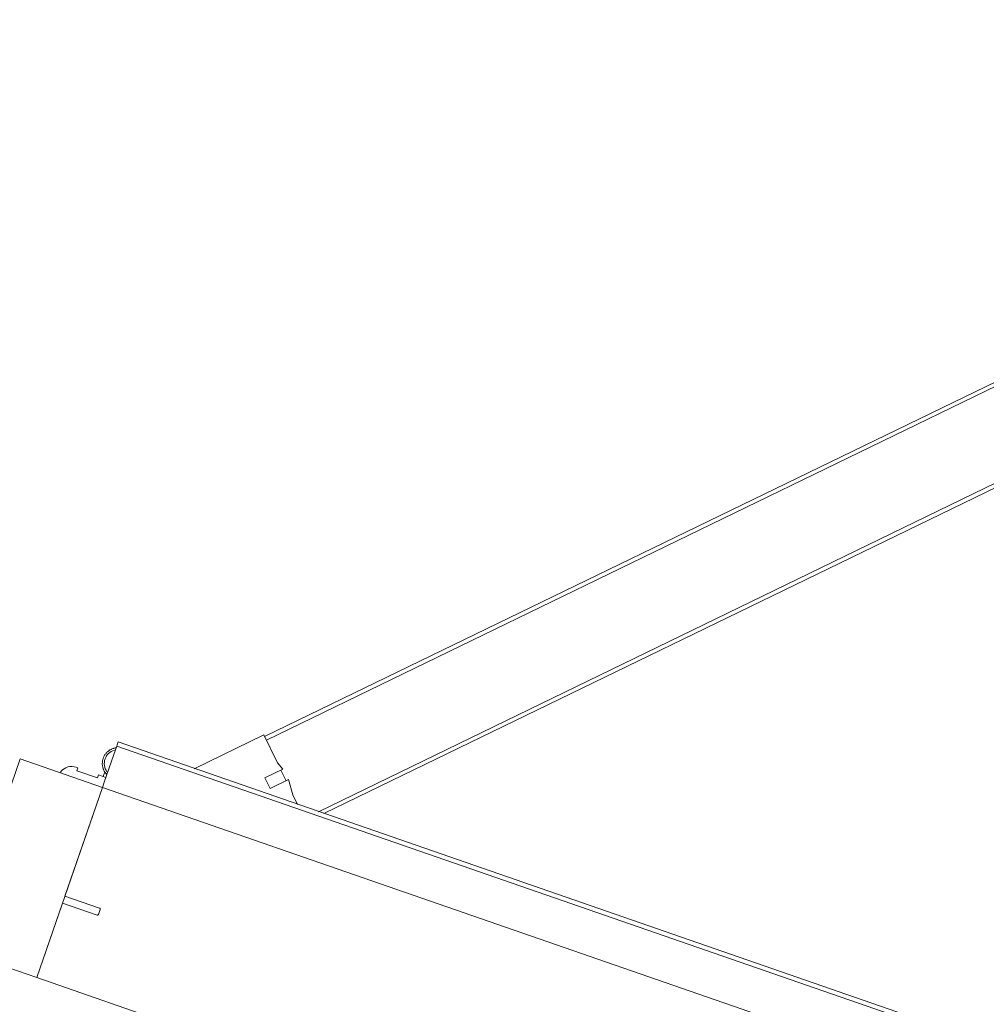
# Model space of a CAD drawing. Header units: inches. Extents: x 424 to 2043, y -237 to 445.
# Tile 78 of 256: x 722.371 to 722.86, y -133.549 to -133.051. Entities that reach past the tile are written whole.
import ezdxf

# ---------------------------------------------------------------- set-up
doc = ezdxf.new("R2010")
doc.units = ezdxf.units.IN
doc.header["$MEASUREMENT"] = 0
doc.layers.add('A-DOOR', color=31, linetype='Continuous', lineweight=9)

# ---------------------------------------------------------------- blocks, each defined once
blk = doc.blocks.new('5-panel_Bi-fold_external_door_10806 - Type 1-V7-اول')
at = {"layer": 'A-DOOR'}
for p, q in [((-1.675689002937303, 0.6889853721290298), (-2.262023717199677, 0.1026506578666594)), ((-1.67427478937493, 0.6875711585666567), (-2.260609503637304, 0.1012364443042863)), ((-1.643162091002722, 0.6564584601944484), (-2.223925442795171, 0.07569510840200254)), ((-1.641747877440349, 0.6550442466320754), (-2.221097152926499, 0.07569497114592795)), ((-2.262727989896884, 0.1033605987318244), (-2.290390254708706, 0.07569833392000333)), ((-2.251572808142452, 0.09220541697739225), (-2.262727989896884, 0.1033605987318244)), ((-2.260609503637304, 0.1012364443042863), (-2.262023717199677, 0.1026506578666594)), ((-2.255132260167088, 0.08302561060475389), (-2.248009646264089, 0.09014822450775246)), ((-2.248009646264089, 0.09014822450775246), (-2.251572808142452, 0.09220541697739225)), ((-2.243533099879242, 0.08613948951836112), (-2.250889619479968, 0.07878296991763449)), ((-2.244522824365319, 0.08514976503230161), (-2.24876546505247, 0.08939240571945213)), ((-2.238923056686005, 0.079555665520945), (-2.243533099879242, 0.08613948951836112)), ((-2.250889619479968, 0.07878296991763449), (-2.255132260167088, 0.08302561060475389)), ((2.580999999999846, 0.07590126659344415), (-2.331000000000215, 0.0759012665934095)), ((-2.331000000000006, 0.07546192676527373), (-2.331000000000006, 0.07590126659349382)), ((-2.331000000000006, 0.0742857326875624), (-2.331000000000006, 0.07546192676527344)), ((-2.23506304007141, 0.07569564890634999), (-2.238923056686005, 0.07955566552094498)), ((-2.331000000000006, 0.07369994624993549), (-2.331000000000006, 0.07428573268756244)), ((2.580999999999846, 0.07369994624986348), (-2.331000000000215, 0.07369994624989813)), ((-2.331000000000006, 0.06925286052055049), (-2.331000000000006, 0.07369994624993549)), ((-2.331000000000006, 0.05382344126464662), (-2.331000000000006, 0.06925286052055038)), ((-2.346050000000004, 0.05689540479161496), (-2.346901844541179, 0.05689540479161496)), ((-2.346050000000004, 0.05689540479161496), (-2.346901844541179, 0.05689540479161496)), ((-2.346050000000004, 0.05529540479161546), (-2.346050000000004, 0.05689540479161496)), ((-2.346050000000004, 0.05529540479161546), (-2.346050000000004, 0.05689540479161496)), ((-2.334950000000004, 0.05529540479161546), (-2.346050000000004, 0.05529540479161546)), ((-2.331000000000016, 0.05689540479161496), (-2.334950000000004, 0.05689540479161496)), ((-2.334950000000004, 0.05689540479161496), (-2.334950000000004, 0.05529540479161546)), ((-2.332500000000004, 0.05940040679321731), (-2.332500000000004, 0.05689540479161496)), ((-2.332500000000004, 0.05940040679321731), (-2.332500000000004, 0.05689540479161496)), ((-2.332500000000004, 0.05940040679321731), (-2.332500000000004, 0.05689540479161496)), ((-2.332500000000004, 0.05940040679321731), (-2.332500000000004, 0.05689540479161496)), ((-2.331000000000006, 0.05159999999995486), (-2.375000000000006, 0.05159999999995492)), ((-2.375000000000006, 0.05159999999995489), (-2.375000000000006, -0.05000000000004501)), ((-2.331000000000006, 0.05159989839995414), (-2.331000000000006, 0.05382344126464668)), ((-2.331000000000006, -0.05000000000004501), (-2.331000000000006, 0.05159999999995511)), ((-2.331000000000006, 0.05159999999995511), (2.580999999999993, 0.05159999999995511)), ((-2.331000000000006, -0.006499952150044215), (-2.331000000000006, 0.05159999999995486)), ((-2.312500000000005, -0.006499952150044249), (-2.331000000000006, -0.006499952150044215)), ((-2.312000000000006, -0.009699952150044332), (-2.312000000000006, -0.00699995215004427)), ((-2.331000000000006, -0.05000000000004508), (-2.331000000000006, -0.01019995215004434)), ((-2.331000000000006, -0.01019995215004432), (-2.312500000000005, -0.01019995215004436)), ((-2.375000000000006, -0.05000000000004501), (-2.331000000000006, -0.05000000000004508)), ((-2.331000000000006, -0.05000000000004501), (2.580999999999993, -0.05000000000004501))]:
    blk.add_line(p, q, dxfattribs=at)
at = {"layer": 'A-DOOR', "flags": 128}
blk.add_lwpolyline([(-2.331194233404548, 0.07269595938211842), (-2.331475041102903, 0.0725425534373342), (-2.331749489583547, 0.07237804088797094), (-2.332017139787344, 0.07220268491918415), (-2.332277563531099, 0.07201676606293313), (-2.332530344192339, 0.07182058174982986), (-2.332775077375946, 0.07161444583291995), (-2.333011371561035, 0.07139868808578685), (-2.333238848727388, 0.071173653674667), (-2.333457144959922, 0.07093970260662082), (-2.333665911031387, 0.07069720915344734), (-2.333864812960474, 0.07044656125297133), (-2.334053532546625, 0.07018815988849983), (-2.334231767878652, 0.06992241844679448), (-2.334399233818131, 0.06964976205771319), (-2.334555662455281, 0.069370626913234), (-2.334700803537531, 0.06908545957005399), (-2.33483442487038, 0.0687947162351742), (-2.334956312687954, 0.06849886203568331), (-2.335066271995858, 0.06819837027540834), (-2.335164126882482, 0.06789372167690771), (-2.335249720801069, 0.06758540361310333), (-2.335322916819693, 0.06727390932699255), (-2.335383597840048, 0.06695973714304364), (-2.335431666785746, 0.06664338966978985), (-2.335467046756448, 0.06632537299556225), (-2.335489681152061, 0.06600619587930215), (-2.33549953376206, 0.06568636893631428), (-2.335496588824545, 0.06536640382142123), (-2.335480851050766, 0.06504681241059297), (-2.335452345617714, 0.06472810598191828), (-2.335411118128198, 0.06441079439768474), (-2.335357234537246, 0.06409538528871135), (-2.33529078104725, 0.06378238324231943), (-2.335211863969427, 0.0634722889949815), (-2.335120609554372, 0.06316559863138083), (-2.335017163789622, 0.06286280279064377), (-2.334901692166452, 0.06256438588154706), (-2.334774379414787, 0.06227082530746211), (-2.33463542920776, 0.06198259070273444), (-2.334485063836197, 0.0617001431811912), (-2.334323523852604, 0.06142393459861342), (-2.33415106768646, 0.06115440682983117), (-2.333967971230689, 0.06089199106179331), (-2.333774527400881, 0.06063710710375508), (-2.333571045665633, 0.06039016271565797), (-2.333357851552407, 0.06015155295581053), (-2.3331352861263, 0.05992165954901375), (-2.332903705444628, 0.05970085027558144), (-2.332663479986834, 0.0594894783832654), (-2.332414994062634, 0.05928788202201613), (-2.332158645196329, 0.05909638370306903), (-2.331894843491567, 0.05891528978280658), (-2.33162401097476, 0.05874488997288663), (-2.33134658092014, 0.05858545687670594), (-2.331062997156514, 0.05843724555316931)], dxfattribs=at)
blk.add_lwpolyline([(-2.331194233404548, 0.07269595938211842), (-2.331475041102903, 0.0725425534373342), (-2.331749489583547, 0.07237804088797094), (-2.332017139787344, 0.07220268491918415), (-2.332277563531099, 0.07201676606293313), (-2.332530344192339, 0.07182058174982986), (-2.332775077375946, 0.07161444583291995), (-2.333011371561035, 0.07139868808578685), (-2.333238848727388, 0.071173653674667), (-2.333457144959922, 0.07093970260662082), (-2.333665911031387, 0.07069720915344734), (-2.333864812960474, 0.07044656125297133), (-2.334053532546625, 0.07018815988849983), (-2.334231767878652, 0.06992241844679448), (-2.334399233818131, 0.06964976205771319), (-2.334555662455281, 0.069370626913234), (-2.334700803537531, 0.06908545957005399), (-2.33483442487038, 0.0687947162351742), (-2.334956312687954, 0.06849886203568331), (-2.335066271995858, 0.06819837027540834), (-2.335164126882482, 0.06789372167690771), (-2.335249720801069, 0.06758540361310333), (-2.335322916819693, 0.06727390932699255), (-2.335383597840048, 0.06695973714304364), (-2.335431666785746, 0.06664338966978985), (-2.335467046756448, 0.06632537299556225), (-2.335489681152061, 0.06600619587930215), (-2.33549953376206, 0.06568636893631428), (-2.335496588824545, 0.06536640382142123), (-2.335480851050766, 0.06504681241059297), (-2.335452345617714, 0.06472810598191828), (-2.335411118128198, 0.06441079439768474), (-2.335357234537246, 0.06409538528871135), (-2.33529078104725, 0.06378238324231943), (-2.335211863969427, 0.0634722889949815), (-2.335120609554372, 0.06316559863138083), (-2.335017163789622, 0.06286280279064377), (-2.334901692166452, 0.06256438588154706), (-2.334774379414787, 0.06227082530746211), (-2.33463542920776, 0.06198259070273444), (-2.334485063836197, 0.0617001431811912), (-2.334323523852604, 0.06142393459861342), (-2.33415106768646, 0.06115440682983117), (-2.333967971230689, 0.06089199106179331), (-2.333774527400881, 0.06063710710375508), (-2.333571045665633, 0.06039016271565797), (-2.333357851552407, 0.06015155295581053), (-2.3331352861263, 0.05992165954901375), (-2.332903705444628, 0.05970085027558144), (-2.332663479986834, 0.0594894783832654), (-2.332414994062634, 0.05928788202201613), (-2.332158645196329, 0.05909638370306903), (-2.331894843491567, 0.05891528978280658), (-2.33162401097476, 0.05874488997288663), (-2.33134658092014, 0.05858545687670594), (-2.331062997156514, 0.05843724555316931)], dxfattribs=at)
blk.add_lwpolyline([(-2.331194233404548, 0.07269595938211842), (-2.331475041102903, 0.0725425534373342), (-2.331749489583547, 0.07237804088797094), (-2.332017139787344, 0.07220268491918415), (-2.332277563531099, 0.07201676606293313), (-2.332530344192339, 0.07182058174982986), (-2.332775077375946, 0.07161444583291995), (-2.333011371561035, 0.07139868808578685), (-2.333238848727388, 0.071173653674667), (-2.333457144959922, 0.07093970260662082), (-2.333665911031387, 0.07069720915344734), (-2.333864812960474, 0.07044656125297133), (-2.334053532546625, 0.07018815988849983), (-2.334231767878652, 0.06992241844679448), (-2.334399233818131, 0.06964976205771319), (-2.334555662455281, 0.069370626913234), (-2.334700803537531, 0.06908545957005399), (-2.33483442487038, 0.0687947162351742), (-2.334956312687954, 0.06849886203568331), (-2.335066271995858, 0.06819837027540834), (-2.335164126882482, 0.06789372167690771), (-2.335249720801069, 0.06758540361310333), (-2.335322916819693, 0.06727390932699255), (-2.335383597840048, 0.06695973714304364), (-2.335431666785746, 0.06664338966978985), (-2.335467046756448, 0.06632537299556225), (-2.335489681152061, 0.06600619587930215), (-2.33549953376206, 0.06568636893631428), (-2.335496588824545, 0.06536640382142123), (-2.335480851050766, 0.06504681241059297), (-2.335452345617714, 0.06472810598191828), (-2.335411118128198, 0.06441079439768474), (-2.335357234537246, 0.06409538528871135), (-2.33529078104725, 0.06378238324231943), (-2.335211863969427, 0.0634722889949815), (-2.335120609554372, 0.06316559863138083), (-2.335017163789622, 0.06286280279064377), (-2.334901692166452, 0.06256438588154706), (-2.334774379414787, 0.06227082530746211), (-2.33463542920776, 0.06198259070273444), (-2.334485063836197, 0.0617001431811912), (-2.334323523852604, 0.06142393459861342), (-2.33415106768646, 0.06115440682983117), (-2.333967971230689, 0.06089199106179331), (-2.333774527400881, 0.06063710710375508), (-2.333571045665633, 0.06039016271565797), (-2.333357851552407, 0.06015155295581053), (-2.3331352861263, 0.05992165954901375), (-2.332903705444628, 0.05970085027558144), (-2.332663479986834, 0.0594894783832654), (-2.332414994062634, 0.05928788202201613), (-2.332158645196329, 0.05909638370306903), (-2.331894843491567, 0.05891528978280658), (-2.33162401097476, 0.05874488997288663), (-2.33134658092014, 0.05858545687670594), (-2.331062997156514, 0.05843724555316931)], dxfattribs=at)
blk.add_lwpolyline([(-2.331194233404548, 0.07269595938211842), (-2.331475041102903, 0.0725425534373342), (-2.331749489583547, 0.07237804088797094), (-2.332017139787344, 0.07220268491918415), (-2.332277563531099, 0.07201676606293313), (-2.332530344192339, 0.07182058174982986), (-2.332775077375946, 0.07161444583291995), (-2.333011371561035, 0.07139868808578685), (-2.333238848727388, 0.071173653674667), (-2.333457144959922, 0.07093970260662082), (-2.333665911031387, 0.07069720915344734), (-2.333864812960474, 0.07044656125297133), (-2.334053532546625, 0.07018815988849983), (-2.334231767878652, 0.06992241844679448), (-2.334399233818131, 0.06964976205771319), (-2.334555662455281, 0.069370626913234), (-2.334700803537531, 0.06908545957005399), (-2.33483442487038, 0.0687947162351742), (-2.334956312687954, 0.06849886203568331), (-2.335066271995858, 0.06819837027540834), (-2.335164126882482, 0.06789372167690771), (-2.335249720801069, 0.06758540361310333), (-2.335322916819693, 0.06727390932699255), (-2.335383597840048, 0.06695973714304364), (-2.335431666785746, 0.06664338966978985), (-2.335467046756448, 0.06632537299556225), (-2.335489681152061, 0.06600619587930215), (-2.33549953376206, 0.06568636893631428), (-2.335496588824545, 0.06536640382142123), (-2.335480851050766, 0.06504681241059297), (-2.335452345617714, 0.06472810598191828), (-2.335411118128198, 0.06441079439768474), (-2.335357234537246, 0.06409538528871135), (-2.33529078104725, 0.06378238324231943), (-2.335211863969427, 0.0634722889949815), (-2.335120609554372, 0.06316559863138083), (-2.335017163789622, 0.06286280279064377), (-2.334901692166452, 0.06256438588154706), (-2.334774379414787, 0.06227082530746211), (-2.33463542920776, 0.06198259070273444), (-2.334485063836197, 0.0617001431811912), (-2.334323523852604, 0.06142393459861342), (-2.33415106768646, 0.06115440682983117), (-2.333967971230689, 0.06089199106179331), (-2.333774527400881, 0.06063710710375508), (-2.333571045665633, 0.06039016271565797), (-2.333357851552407, 0.06015155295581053), (-2.3331352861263, 0.05992165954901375), (-2.332903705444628, 0.05970085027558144), (-2.332663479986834, 0.0594894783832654), (-2.332414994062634, 0.05928788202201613), (-2.332158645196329, 0.05909638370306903), (-2.331894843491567, 0.05891528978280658), (-2.33162401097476, 0.05874488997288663), (-2.33134658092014, 0.05858545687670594), (-2.331062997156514, 0.05843724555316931)], dxfattribs=at)
blk.add_lwpolyline([(-2.331194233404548, 0.07269595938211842), (-2.331475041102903, 0.0725425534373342), (-2.331749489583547, 0.07237804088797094), (-2.332017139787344, 0.07220268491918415), (-2.332277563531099, 0.07201676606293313), (-2.332530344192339, 0.07182058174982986), (-2.332775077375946, 0.07161444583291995), (-2.333011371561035, 0.07139868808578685), (-2.333238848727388, 0.071173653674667), (-2.333457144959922, 0.07093970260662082), (-2.333665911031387, 0.07069720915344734), (-2.333864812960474, 0.07044656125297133), (-2.334053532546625, 0.07018815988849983), (-2.334231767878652, 0.06992241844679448), (-2.334399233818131, 0.06964976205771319), (-2.334555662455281, 0.069370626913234), (-2.334700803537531, 0.06908545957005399), (-2.33483442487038, 0.0687947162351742), (-2.334956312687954, 0.06849886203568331), (-2.335066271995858, 0.06819837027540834), (-2.335164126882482, 0.06789372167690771), (-2.335249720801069, 0.06758540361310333), (-2.335322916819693, 0.06727390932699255), (-2.335383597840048, 0.06695973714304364), (-2.335431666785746, 0.06664338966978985), (-2.335467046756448, 0.06632537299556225), (-2.335489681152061, 0.06600619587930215), (-2.33549953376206, 0.06568636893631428), (-2.335496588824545, 0.06536640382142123), (-2.335480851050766, 0.06504681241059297), (-2.335452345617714, 0.06472810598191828), (-2.335411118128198, 0.06441079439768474), (-2.335357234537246, 0.06409538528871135), (-2.33529078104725, 0.06378238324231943), (-2.335211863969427, 0.0634722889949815), (-2.335120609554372, 0.06316559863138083), (-2.335017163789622, 0.06286280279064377), (-2.334901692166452, 0.06256438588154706), (-2.334774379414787, 0.06227082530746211), (-2.33463542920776, 0.06198259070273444), (-2.334485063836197, 0.0617001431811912), (-2.334323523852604, 0.06142393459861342), (-2.33415106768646, 0.06115440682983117), (-2.333967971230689, 0.06089199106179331), (-2.333774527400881, 0.06063710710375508), (-2.333571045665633, 0.06039016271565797), (-2.333357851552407, 0.06015155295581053), (-2.3331352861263, 0.05992165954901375), (-2.332903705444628, 0.05970085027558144), (-2.332663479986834, 0.0594894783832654), (-2.332414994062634, 0.05928788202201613), (-2.332158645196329, 0.05909638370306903), (-2.331894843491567, 0.05891528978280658), (-2.33162401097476, 0.05874488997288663), (-2.33134658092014, 0.05858545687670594), (-2.331062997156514, 0.05843724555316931)], dxfattribs=at)
blk.add_lwpolyline([(-2.331194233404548, 0.07269595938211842), (-2.331475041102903, 0.0725425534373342), (-2.331749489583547, 0.07237804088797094), (-2.332017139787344, 0.07220268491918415), (-2.332277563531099, 0.07201676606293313), (-2.332530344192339, 0.07182058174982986), (-2.332775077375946, 0.07161444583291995), (-2.333011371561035, 0.07139868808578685), (-2.333238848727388, 0.071173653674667), (-2.333457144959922, 0.07093970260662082), (-2.333665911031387, 0.07069720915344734), (-2.333864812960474, 0.07044656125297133), (-2.334053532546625, 0.07018815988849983), (-2.334231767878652, 0.06992241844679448), (-2.334399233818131, 0.06964976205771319), (-2.334555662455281, 0.069370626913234), (-2.334700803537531, 0.06908545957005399), (-2.33483442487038, 0.0687947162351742), (-2.334956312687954, 0.06849886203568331), (-2.335066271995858, 0.06819837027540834), (-2.335164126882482, 0.06789372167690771), (-2.335249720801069, 0.06758540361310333), (-2.335322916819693, 0.06727390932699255), (-2.335383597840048, 0.06695973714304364), (-2.335431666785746, 0.06664338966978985), (-2.335467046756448, 0.06632537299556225), (-2.335489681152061, 0.06600619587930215), (-2.33549953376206, 0.06568636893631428), (-2.335496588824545, 0.06536640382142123), (-2.335480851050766, 0.06504681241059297), (-2.335452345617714, 0.06472810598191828), (-2.335411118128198, 0.06441079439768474), (-2.335357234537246, 0.06409538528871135), (-2.33529078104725, 0.06378238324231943), (-2.335211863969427, 0.0634722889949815), (-2.335120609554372, 0.06316559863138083), (-2.335017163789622, 0.06286280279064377), (-2.334901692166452, 0.06256438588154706), (-2.334774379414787, 0.06227082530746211), (-2.33463542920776, 0.06198259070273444), (-2.334485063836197, 0.0617001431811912), (-2.334323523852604, 0.06142393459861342), (-2.33415106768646, 0.06115440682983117), (-2.333967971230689, 0.06089199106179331), (-2.333774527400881, 0.06063710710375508), (-2.333571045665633, 0.06039016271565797), (-2.333357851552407, 0.06015155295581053), (-2.3331352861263, 0.05992165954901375), (-2.332903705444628, 0.05970085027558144), (-2.332663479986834, 0.0594894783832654), (-2.332414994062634, 0.05928788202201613), (-2.332158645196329, 0.05909638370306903), (-2.331894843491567, 0.05891528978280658), (-2.33162401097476, 0.05874488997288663), (-2.33134658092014, 0.05858545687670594), (-2.331062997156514, 0.05843724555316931)], dxfattribs=at)
blk.add_lwpolyline([(-2.331194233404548, 0.07269595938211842), (-2.331475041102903, 0.0725425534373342), (-2.331749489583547, 0.07237804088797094), (-2.332017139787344, 0.07220268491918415), (-2.332277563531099, 0.07201676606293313), (-2.332530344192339, 0.07182058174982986), (-2.332775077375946, 0.07161444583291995), (-2.333011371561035, 0.07139868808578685), (-2.333238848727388, 0.071173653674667), (-2.333457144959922, 0.07093970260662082), (-2.333665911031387, 0.07069720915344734), (-2.333864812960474, 0.07044656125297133), (-2.334053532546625, 0.07018815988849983), (-2.334231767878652, 0.06992241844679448), (-2.334399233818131, 0.06964976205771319), (-2.334555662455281, 0.069370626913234), (-2.334700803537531, 0.06908545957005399), (-2.33483442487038, 0.0687947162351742), (-2.334956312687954, 0.06849886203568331), (-2.335066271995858, 0.06819837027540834), (-2.335164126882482, 0.06789372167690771), (-2.335249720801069, 0.06758540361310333), (-2.335322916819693, 0.06727390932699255), (-2.335383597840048, 0.06695973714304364), (-2.335431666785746, 0.06664338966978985), (-2.335467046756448, 0.06632537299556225), (-2.335489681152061, 0.06600619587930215), (-2.33549953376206, 0.06568636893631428), (-2.335496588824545, 0.06536640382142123), (-2.335480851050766, 0.06504681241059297), (-2.335452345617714, 0.06472810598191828), (-2.335411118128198, 0.06441079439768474), (-2.335357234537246, 0.06409538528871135), (-2.33529078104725, 0.06378238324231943), (-2.335211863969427, 0.0634722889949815), (-2.335120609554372, 0.06316559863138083), (-2.335017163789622, 0.06286280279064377), (-2.334901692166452, 0.06256438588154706), (-2.334774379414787, 0.06227082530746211), (-2.33463542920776, 0.06198259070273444), (-2.334485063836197, 0.0617001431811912), (-2.334323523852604, 0.06142393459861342), (-2.33415106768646, 0.06115440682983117), (-2.333967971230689, 0.06089199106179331), (-2.333774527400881, 0.06063710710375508), (-2.333571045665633, 0.06039016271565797), (-2.333357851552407, 0.06015155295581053), (-2.3331352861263, 0.05992165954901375), (-2.332903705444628, 0.05970085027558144), (-2.332663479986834, 0.0594894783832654), (-2.332414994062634, 0.05928788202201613), (-2.332158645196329, 0.05909638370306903), (-2.331894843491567, 0.05891528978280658), (-2.33162401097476, 0.05874488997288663), (-2.33134658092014, 0.05858545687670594), (-2.331062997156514, 0.05843724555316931)], dxfattribs=at)
blk.add_lwpolyline([(-2.331194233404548, 0.07269595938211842), (-2.331475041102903, 0.0725425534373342), (-2.331749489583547, 0.07237804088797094), (-2.332017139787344, 0.07220268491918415), (-2.332277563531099, 0.07201676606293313), (-2.332530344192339, 0.07182058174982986), (-2.332775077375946, 0.07161444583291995), (-2.333011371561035, 0.07139868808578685), (-2.333238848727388, 0.071173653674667), (-2.333457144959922, 0.07093970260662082), (-2.333665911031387, 0.07069720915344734), (-2.333864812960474, 0.07044656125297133), (-2.334053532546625, 0.07018815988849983), (-2.334231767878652, 0.06992241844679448), (-2.334399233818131, 0.06964976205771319), (-2.334555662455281, 0.069370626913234), (-2.334700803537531, 0.06908545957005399), (-2.33483442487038, 0.0687947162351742), (-2.334956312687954, 0.06849886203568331), (-2.335066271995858, 0.06819837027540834), (-2.335164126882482, 0.06789372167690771), (-2.335249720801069, 0.06758540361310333), (-2.335322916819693, 0.06727390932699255), (-2.335383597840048, 0.06695973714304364), (-2.335431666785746, 0.06664338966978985), (-2.335467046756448, 0.06632537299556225), (-2.335489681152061, 0.06600619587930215), (-2.33549953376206, 0.06568636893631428), (-2.335496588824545, 0.06536640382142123), (-2.335480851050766, 0.06504681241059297), (-2.335452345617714, 0.06472810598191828), (-2.335411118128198, 0.06441079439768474), (-2.335357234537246, 0.06409538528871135), (-2.33529078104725, 0.06378238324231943), (-2.335211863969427, 0.0634722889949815), (-2.335120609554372, 0.06316559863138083), (-2.335017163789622, 0.06286280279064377), (-2.334901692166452, 0.06256438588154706), (-2.334774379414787, 0.06227082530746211), (-2.33463542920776, 0.06198259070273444), (-2.334485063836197, 0.0617001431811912), (-2.334323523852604, 0.06142393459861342), (-2.33415106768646, 0.06115440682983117), (-2.333967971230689, 0.06089199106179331), (-2.333774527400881, 0.06063710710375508), (-2.333571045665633, 0.06039016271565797), (-2.333357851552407, 0.06015155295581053), (-2.3331352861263, 0.05992165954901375), (-2.332903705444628, 0.05970085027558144), (-2.332663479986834, 0.0594894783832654), (-2.332414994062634, 0.05928788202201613), (-2.332158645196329, 0.05909638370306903), (-2.331894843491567, 0.05891528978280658), (-2.33162401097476, 0.05874488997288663), (-2.33134658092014, 0.05858545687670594), (-2.331062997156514, 0.05843724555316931)], dxfattribs=at)
at = {"layer": 'A-DOOR'}
for centre, radius, start, end in [((-2.327500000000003, 0.0655999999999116), 0.007000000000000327, 124.6410161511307, 235.3589838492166), ((-2.346901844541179, 0.04989540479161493), 0.006999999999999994, 89.99999999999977, 159.7477532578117), ((-2.346901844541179, 0.04989540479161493), 0.006999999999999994, 89.99999999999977, 159.7477532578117), ((-2.327500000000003, 0.065645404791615), 0.00799999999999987, 231.3178125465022, 244.0451966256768), ((-2.327500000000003, 0.065645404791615), 0.00799999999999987, 231.3178125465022, 244.0451966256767), ((-2.327500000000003, 0.065645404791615), 0.00799999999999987, 231.3178125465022, 244.0451966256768), ((-2.327500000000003, 0.065645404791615), 0.00799999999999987, 231.3178125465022, 244.0451966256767), ((-2.353000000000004, 0.05214540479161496), 0.0005000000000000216, 159.7477532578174, 269.9999999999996), ((-2.353000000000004, 0.05214540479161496), 0.0005000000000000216, 159.7477532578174, 269.9999999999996), ((-2.312500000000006, -0.006999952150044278), 0.0004999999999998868, 2.926110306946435e-13, 90.00000000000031), ((-2.312500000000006, -0.009699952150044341), 0.0004999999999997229, 269.9999999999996, 3.975693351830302e-13)]:
    blk.add_arc(centre, radius, start, end, dxfattribs=at)

msp = doc.modelspace()

# ---------------------------------------------------------------- block references
at = {"layer": 'A-DOOR', "rotation": 340.8941701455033}
msp.add_blockref('5-panel_Bi-fold_external_door_10806 - Type 1-V7-اول', (724.5989948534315, -134.2508303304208), dxfattribs=at)

doc.saveas('drawing.dxf')
